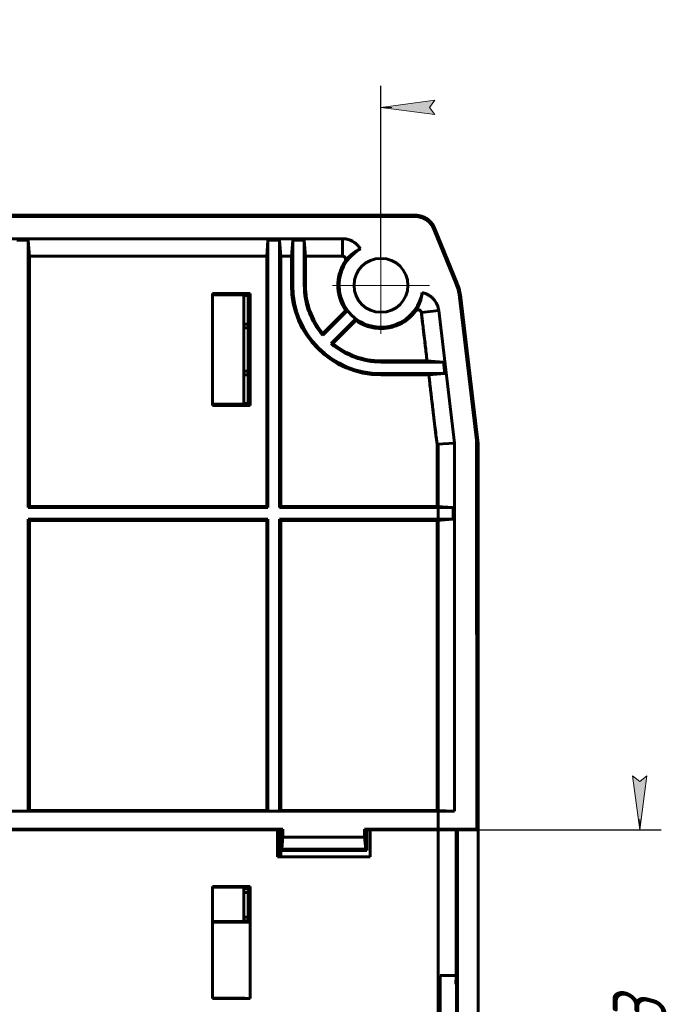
# Model space of a CAD drawing. Header units: millimetres. Extents: x 0 to 594, y 0 to 420.
# Tile 18 of 18: x 465 to 524, y 228 to 320. Entities that reach past the tile are written whole.
import ezdxf

# ---------------------------------------------------------------- set-up
doc = ezdxf.new("R2010")
doc.units = ezdxf.units.MM
for name, pattern in [('K5LT_AXLED', [19.5, 15, -1.5, 1.5, -1.5]), ('K5LT_BASIC', [0]), ('K5LT_THIN', [0])]:
    doc.linetypes.add(name, pattern=pattern)
doc.layers.add('Системный слой', color=7, linetype='Continuous')
doc.styles.add('KDIMTEXTSTYLE', font='GOST_AU.SHX', dxfattribs={"width": 0.96, "oblique": 15, "height": 5})
doc.dimstyles.new('KDIMSTYLE (1.00)', dxfattribs={"dimtxt": 5, "dimasz": 1, "dimexe": 2, "dimexo": 0, "dimgap": 1, "dimtad": 1, "dimtxsty": 'KDIMTEXTSTYLE', "dimsah": 1, "dimcen": 0, "dimdle": 1, "dimadec": 0, "dimazin": 0, "dimtfac": 0.667, "dimtmove": 0, "dimatfit": 3, "dimfxl": 1, "dimtvp": 1, "dimtolj": 1, "dimtzin": 0, "dimarcsym": 0})

# ---------------------------------------------------------------- blocks, each defined once
blk = doc.blocks.new('U0')
at = {"layer": 'Системный слой', "color": 150, "linetype": 'K5LT_BASIC', "lineweight": 60, "true_color": 0x0080ff}
for p, q in [((464.72, 301.657), (465.121, 301.657)), ((465.487, 301.657), (465.491, 301.657))]:
    blk.add_line(p, q, dxfattribs=at)
blk = doc.blocks.new('U3')
at = {"layer": 'Системный слой', "color": 150, "linetype": 'K5LT_BASIC', "lineweight": 60, "true_color": 0x0080ff}
for p, q in [((465.491, 301.657), (465.49, 301.657)), ((465.517, 301.657), (465.496, 301.657)), ((465.7, 301.657), (465.555, 301.657))]:
    blk.add_line(p, q, dxfattribs=at)
blk = doc.blocks.new('U5')
at = {"layer": 'Системный слой', "color": 150, "linetype": 'K5LT_BASIC', "lineweight": 60, "true_color": 0x0080ff}
for p, q in [((485.655, 301.657), (486.039, 301.657)), ((486.235, 301.657), (486.423, 301.657)), ((486.423, 301.657), (486.456, 301.657)), ((486.547, 301.657), (486.583, 301.657))]:
    blk.add_line(p, q, dxfattribs=at)
blk = doc.blocks.new('U7')
at = {"layer": 'Системный слой', "color": 150, "linetype": 'K5LT_BASIC', "lineweight": 60, "true_color": 0x0080ff}
for p, q in [((465.701, 301.657), (465.805, 301.657)), ((465.82, 301.657), (465.892, 301.657))]:
    blk.add_line(p, q, dxfattribs=at)
blk = doc.blocks.new('U11')
at = {"layer": 'Системный слой', "color": 150, "linetype": 'K5LT_BASIC', "lineweight": 60, "true_color": 0x0080ff}
for p, q in [((465.496, 301.657), (465.547, 301.657)), ((465.641, 301.657), (465.681, 301.657))]:
    blk.add_line(p, q, dxfattribs=at)
blk = doc.blocks.new('U12')
at = {"layer": 'Системный слой', "color": 150, "linetype": 'K5LT_BASIC', "lineweight": 60, "true_color": 0x0080ff}
for p, q in [((486.457, 301.657), (486.423, 301.657)), ((486.628, 301.657), (486.55, 301.657))]:
    blk.add_line(p, q, dxfattribs=at)
blk = doc.blocks.new('U14')
at = {"layer": 'Системный слой', "color": 150, "linetype": 'K5LT_BASIC', "lineweight": 60, "true_color": 0x0080ff}
for p, q in [((468.67, 301.657), (468.467, 301.657)), ((469.105, 301.657), (468.995, 301.657))]:
    blk.add_line(p, q, dxfattribs=at)
blk = doc.blocks.new('U15')
at = {"layer": 'Системный слой', "color": 150, "linetype": 'K5LT_BASIC', "lineweight": 60, "true_color": 0x0080ff}
for p, q in [((486.457, 301.657), (486.423, 301.657)), ((486.628, 301.657), (486.625, 301.657))]:
    blk.add_line(p, q, dxfattribs=at)
blk = doc.blocks.new('U17')
at = {"layer": 'Системный слой', "color": 150, "linetype": 'K5LT_BASIC', "lineweight": 60, "true_color": 0x0080ff}
for p, q in [((474.212, 301.657), (474.006, 301.657)), ((474.226, 301.657), (474.226, 301.657))]:
    blk.add_line(p, q, dxfattribs=at)
blk = doc.blocks.new('U19')
at = {"layer": 'Системный слой', "color": 150, "linetype": 'K5LT_BASIC', "lineweight": 60, "true_color": 0x0080ff}
for p, q in [((485.655, 301.657), (486.292, 301.657)), ((486.312, 301.657), (486.423, 301.657)), ((486.423, 301.657), (486.456, 301.657))]:
    blk.add_line(p, q, dxfattribs=at)
blk = doc.blocks.new('U29')
at = {"layer": 'Системный слой', "color": 150, "linetype": 'K5LT_BASIC', "lineweight": 60, "true_color": 0x0080ff}
for p, q in [((481.99, 301.657), (481.785, 301.657)), ((482.005, 301.657), (482.005, 301.657))]:
    blk.add_line(p, q, dxfattribs=at)
blk = doc.blocks.new('U30')
at = {"layer": 'Системный слой', "color": 150, "linetype": 'K5LT_BASIC', "lineweight": 60, "true_color": 0x0080ff}
for p, q in [((485.655, 301.657), (486.292, 301.657)), ((486.312, 301.657), (486.423, 301.657)), ((486.423, 301.657), (486.456, 301.657))]:
    blk.add_line(p, q, dxfattribs=at)
blk = doc.blocks.new('U32')
at = {"layer": 'Системный слой', "color": 150, "linetype": 'K5LT_BASIC', "lineweight": 60, "true_color": 0x0080ff}
for p, q in [((486.457, 301.657), (486.423, 301.657)), ((486.628, 301.657), (486.55, 301.657))]:
    blk.add_line(p, q, dxfattribs=at)
blk = doc.blocks.new('U33')
at = {"layer": 'Системный слой', "color": 150, "linetype": 'K5LT_BASIC', "lineweight": 60, "true_color": 0x0080ff}
for p, q in [((465.641, 301.657), (465.701, 301.657)), ((465.734, 301.657), (465.805, 301.657))]:
    blk.add_line(p, q, dxfattribs=at)
blk = doc.blocks.new('U35')
at = {"layer": 'Системный слой', "color": 150, "linetype": 'K5LT_BASIC', "lineweight": 60, "true_color": 0x0080ff}
for p, q in [((465.701, 301.657), (465.892, 301.657)), ((466.026, 301.657), (466.085, 301.657))]:
    blk.add_line(p, q, dxfattribs=at)
blk = doc.blocks.new('U36')
at = {"layer": 'Системный слой', "color": 150, "linetype": 'K5LT_BASIC', "lineweight": 60, "true_color": 0x0080ff}
for p, q in [((486.549, 301.657), (486.456, 301.657)), ((486.634, 301.657), (486.583, 301.657))]:
    blk.add_line(p, q, dxfattribs=at)
blk = doc.blocks.new('U37')
at = {"layer": 'Системный слой', "color": 150, "linetype": 'K5LT_BASIC', "lineweight": 60, "true_color": 0x0080ff}
for p, q in [((465.496, 301.657), (465.491, 301.657)), ((465.701, 301.657), (465.517, 301.657)), ((466.026, 301.657), (465.892, 301.657))]:
    blk.add_line(p, q, dxfattribs=at)
blk = doc.blocks.new('U42')
at = {"layer": 'Системный слой', "color": 150, "linetype": 'K5LT_BASIC', "lineweight": 60, "true_color": 0x0080ff}
for p, q in [((468.439, 301.657), (468.467, 301.657)), ((468.747, 301.657), (469.029, 301.657))]:
    blk.add_line(p, q, dxfattribs=at)
blk = doc.blocks.new('U43')
at = {"layer": 'Системный слой', "color": 150, "linetype": 'K5LT_BASIC', "lineweight": 60, "true_color": 0x0080ff}
for p, q in [((486.456, 301.657), (486.547, 301.657)), ((486.628, 301.657), (486.632, 301.657))]:
    blk.add_line(p, q, dxfattribs=at)
blk = doc.blocks.new('U44')
at = {"layer": 'Системный слой', "color": 150, "linetype": 'K5LT_BASIC', "lineweight": 60, "true_color": 0x0080ff}
for p, q in [((486.457, 301.657), (486.423, 301.657)), ((486.613, 301.657), (486.577, 301.657)), ((486.628, 301.657), (486.625, 301.657))]:
    blk.add_line(p, q, dxfattribs=at)
blk = doc.blocks.new('U48')
at = {"layer": 'Системный слой', "color": 150, "linetype": 'K5LT_BASIC', "lineweight": 60, "true_color": 0x0080ff}
for p, q in [((465.511, 301.657), (465.547, 301.657)), ((465.701, 301.657), (465.805, 301.657))]:
    blk.add_line(p, q, dxfattribs=at)
blk = doc.blocks.new('U61')
at = {"layer": 'Системный слой', "color": 150, "linetype": 'K5LT_BASIC', "lineweight": 60, "true_color": 0x0080ff}
for p, q in [((485.362, 284.152), (485.362, 294.262)), ((485.362, 236.152), (485.362, 239.356))]:
    blk.add_line(p, q, dxfattribs=at)
blk = doc.blocks.new('U63')
at = {"layer": 'Системный слой', "color": 150, "linetype": 'K5LT_BASIC', "lineweight": 60, "true_color": 0x0080ff}
for p, q in [((485.362, 284.152), (485.362, 294.262)), ((485.362, 236.152), (485.362, 239.356))]:
    blk.add_line(p, q, dxfattribs=at)
blk = doc.blocks.new('KDIMARROW_01')
at = {"layer": 'Системный слой'}
blk.add_hatch(color=0, dxfattribs=at).paths.add_polyline_path([(0, 0), (-5, 0.658), (-4.5, 0), (-5, -0.658)])
at = {"layer": 'Системный слой', "color": 0, "linetype": 'K5LT_THIN', "lineweight": 18}
for p, q in [((-4.5, 0), (-5, 0.658)), ((-5, 0.658), (0, 0)), ((0, 0), (-5, -0.658)), ((-5, -0.658), (-4.5, 0)), ((0, 0), (-1, 0))]:
    blk.add_line(p, q, dxfattribs=at)
blk = doc.blocks.new('U70')
at = {"layer": 'Системный слой', "color": 30, "linetype": 'K5LT_AXLED', "lineweight": 18, "true_color": 0xff8000}
for q in [(498.087, 299.657), (493.587, 295.157), (502.587, 295.157), (498.087, 290.657)]:
    blk.add_line((498.087, 295.157), q, dxfattribs=at)

msp = doc.modelspace()

# ---------------------------------------------------------------- linework, layer by layer
at = {"layer": 'Системный слой', "color": 150, "linetype": 'K5LT_BASIC', "lineweight": 60, "true_color": 0x0080ff}
for p, q in [((414.933, 301.657), (501.241, 301.657)), ((414.933, 301.657), (501.241, 301.657)), ((501.241, 301.545), (414.933, 301.545)), ((501.241, 301.545), (414.933, 301.545)), ((465.487, 301.657), (465.491, 301.657)), ((465.489, 301.657), (465.517, 301.657)), ((465.489, 301.657), (465.517, 301.657)), ((465.491, 301.657), (465.49, 301.657)), ((465.491, 301.657), (465.49, 301.657)), ((465.491, 301.657), (465.49, 301.657)), ((465.491, 301.657), (465.49, 301.657)), ((465.491, 301.657), (465.49, 301.657)), ((465.491, 301.657), (465.49, 301.657)), ((465.491, 301.657), (465.49, 301.657)), ((465.517, 301.657), (465.49, 301.657)), ((465.491, 301.657), (465.49, 301.657)), ((465.491, 301.657), (465.49, 301.657)), ((465.491, 301.657), (465.49, 301.657)), ((465.491, 301.657), (465.49, 301.657)), ((465.491, 301.657), (465.49, 301.657)), ((465.491, 301.657), (465.49, 301.657)), ((465.491, 301.657), (465.49, 301.657)), ((465.493, 301.657), (465.491, 301.657)), ((465.493, 301.657), (465.517, 301.657)), ((465.496, 301.657), (465.517, 301.657)), ((465.496, 301.657), (465.517, 301.657)), ((465.517, 301.657), (465.532, 301.657)), ((466.085, 301.657), (465.517, 301.657)), ((465.517, 301.657), (465.532, 301.657)), ((465.701, 301.657), (465.805, 301.657)), ((465.701, 301.657), (466.085, 301.657)), ((465.701, 301.657), (466.085, 301.657)), ((465.701, 301.657), (465.977, 301.657)), ((465.701, 301.657), (466.135, 301.657)), ((465.701, 301.657), (466.085, 301.657)), ((465.701, 301.657), (466.009, 301.657)), ((465.877, 301.657), (465.892, 301.657)), ((468.439, 301.657), (468.467, 301.657)), ((468.67, 301.657), (468.467, 301.657)), ((469.034, 301.657), (468.747, 301.657)), ((469.034, 301.657), (468.747, 301.657)), ((468.747, 301.657), (469.029, 301.657)), ((469.111, 301.657), (468.995, 301.657)), ((469.181, 301.657), (469.054, 301.657)), ((469.171, 301.657), (469.054, 301.657)), ((474.221, 301.657), (474.006, 301.657)), ((474.212, 301.657), (474.226, 301.657)), ((474.212, 301.657), (474.221, 301.657)), ((474.226, 301.657), (474.222, 301.657)), ((474.226, 301.657), (474.226, 301.657)), ((474.227, 301.657), (474.226, 301.657)), ((474.226, 301.657), (474.226, 301.657)), ((474.24, 301.657), (474.641, 301.657)), ((476.96, 301.657), (476.576, 301.657)), ((476.832, 301.657), (476.576, 301.657)), ((476.96, 301.657), (476.576, 301.657)), ((476.832, 301.657), (476.576, 301.657)), ((481.999, 301.657), (481.785, 301.657)), ((481.99, 301.657), (482.005, 301.657)), ((481.99, 301.657), (481.999, 301.657)), ((482.005, 301.657), (482.001, 301.657)), ((482.005, 301.657), (482.005, 301.657)), ((482.005, 301.657), (482.005, 301.657)), ((482.005, 301.657), (482.005, 301.657)), ((485.655, 301.657), (486.141, 301.657)), ((485.655, 301.657), (486.141, 301.657)), ((485.655, 301.657), (486.456, 301.657)), ((486.325, 301.657), (486.039, 301.657)), ((486.345, 301.657), (486.039, 301.657)), ((486.154, 301.657), (486.456, 301.657)), ((486.457, 301.657), (486.41, 301.657)), ((486.457, 301.657), (486.41, 301.657)), ((486.457, 301.657), (486.423, 301.657)), ((486.637, 301.657), (486.423, 301.657)), ((486.457, 301.657), (486.423, 301.657)), ((486.457, 301.657), (486.423, 301.657)), ((486.423, 301.657), (486.456, 301.657)), ((486.457, 301.657), (486.423, 301.657)), ((486.549, 301.657), (486.456, 301.657)), ((486.456, 301.657), (486.547, 301.657)), ((486.547, 301.657), (486.583, 301.657)), ((486.618, 301.657), (486.55, 301.657)), ((486.634, 301.657), (486.583, 301.657)), ((486.637, 301.657), (486.628, 301.657)), ((486.633, 301.657), (486.628, 301.657)), ((505.057, 295.288), (502.99, 300.369)), ((505.057, 295.288), (502.99, 300.369)), ((505.161, 295.33), (503.094, 300.411)), ((505.161, 295.33), (503.094, 300.411)), ((421.654, 299.479), (494.52, 299.479)), ((421.654, 299.479), (494.52, 299.479)), ((465.375, 299.34), (464.299, 299.34)), ((465.375, 299.34), (464.299, 299.34)), ((465.375, 299.34), (465.487, 297.857)), ((465.375, 274.545), (465.375, 299.34)), ((465.375, 299.34), (465.487, 297.857)), ((465.375, 274.545), (465.375, 299.34)), ((487.487, 297.857), (487.599, 299.34)), ((487.487, 297.857), (487.599, 299.34)), ((487.599, 299.34), (487.599, 274.545)), ((488.675, 299.34), (487.599, 299.34)), ((487.599, 299.34), (487.599, 274.545)), ((488.675, 299.34), (487.599, 299.34)), ((488.675, 299.34), (488.787, 297.857)), ((488.675, 274.545), (488.675, 299.34)), ((488.675, 299.34), (488.787, 297.857)), ((488.675, 274.545), (488.675, 299.34)), ((489.787, 297.857), (489.899, 299.34)), ((489.787, 297.857), (489.899, 299.34)), ((490.975, 299.34), (489.899, 299.34)), ((489.899, 299.34), (489.899, 295.157)), ((490.975, 299.34), (489.899, 299.34)), ((489.899, 299.34), (489.899, 295.157)), ((490.975, 299.34), (491.087, 297.857)), ((490.975, 295.157), (490.975, 299.34)), ((490.975, 299.34), (491.087, 297.857)), ((490.975, 295.157), (490.975, 299.34)), ((494.519, 297.857), (494.52, 299.479)), ((494.519, 297.857), (494.52, 299.479)), ((465.487, 274.657), (465.487, 297.857)), ((465.487, 274.657), (465.487, 297.857)), ((487.487, 274.657), (487.487, 297.857)), ((487.487, 274.657), (487.487, 297.857)), ((488.787, 274.657), (488.787, 297.857)), ((488.787, 274.657), (488.787, 297.857)), ((489.787, 297.857), (489.787, 295.157)), ((489.787, 297.857), (489.787, 295.157)), ((491.087, 297.857), (491.087, 295.157)), ((491.087, 297.857), (491.087, 295.157)), ((482.462, 294.393), (482.462, 284.021)), ((482.462, 294.393), (485.948, 294.393)), ((482.462, 294.393), (482.462, 284.021)), ((482.462, 294.393), (485.948, 294.393)), ((485.462, 294.356), (482.462, 294.356)), ((485.462, 294.356), (482.462, 294.356)), ((482.462, 294.309), (485.864, 294.309)), ((482.462, 294.309), (485.864, 294.309)), ((485.462, 294.262), (482.462, 294.262)), ((485.462, 294.262), (482.462, 294.262)), ((485.362, 284.152), (485.362, 294.262)), ((485.362, 284.152), (485.362, 294.262)), ((485.362, 294.207), (485.499, 294.207)), ((485.362, 294.207), (485.561, 294.207)), ((485.362, 294.207), (485.499, 294.207)), ((485.362, 294.207), (485.561, 294.207)), ((485.462, 294.356), (485.561, 294.207)), ((485.462, 294.356), (485.561, 294.207)), ((485.462, 294.262), (485.499, 294.207)), ((485.462, 294.262), (485.499, 294.207)), ((485.762, 294.207), (485.499, 294.207)), ((485.762, 294.207), (485.499, 294.207)), ((485.762, 294.207), (485.561, 294.207)), ((485.762, 294.207), (485.561, 294.207)), ((485.948, 294.393), (485.762, 294.207)), ((485.948, 294.393), (485.762, 294.207)), ((485.864, 294.309), (485.762, 294.207)), ((485.864, 294.309), (485.762, 294.207)), ((485.762, 291.553), (485.762, 294.207)), ((485.762, 291.553), (485.762, 294.207)), ((485.762, 291.553), (485.762, 294.207)), ((485.762, 291.553), (485.762, 294.207)), ((485.864, 284.105), (485.864, 294.309)), ((485.864, 284.105), (485.864, 294.309)), ((485.948, 284.021), (485.948, 294.393)), ((485.948, 284.021), (485.948, 294.393)), ((507.073, 280.776), (505.494, 294.037)), ((507.073, 280.776), (505.494, 294.037)), ((506.961, 280.769), (505.383, 294.024)), ((506.961, 280.769), (505.383, 294.024)), ((494.983, 292.815), (492.692, 290.523)), ((494.983, 292.815), (492.692, 290.523)), ((494.837, 292.826), (492.699, 290.688)), ((494.837, 292.826), (492.699, 290.688)), ((501.835, 292.627), (503.446, 292.819)), ((501.835, 292.627), (503.446, 292.819)), ((503.446, 292.819), (504.909, 280.527)), ((503.446, 292.819), (504.909, 280.527)), ((485.762, 291.553), (485.362, 291.553)), ((485.762, 291.553), (485.362, 291.553)), ((485.762, 291.553), (485.362, 291.553)), ((485.762, 291.553), (485.362, 291.553)), ((485.762, 291.553), (485.767, 291.207)), ((485.762, 291.553), (485.767, 291.207)), ((485.762, 291.553), (485.767, 291.207)), ((485.762, 291.553), (485.767, 291.207)), ((493.453, 289.762), (495.745, 292.054)), ((493.453, 289.762), (495.745, 292.054)), ((493.618, 289.769), (495.756, 291.907)), ((493.618, 289.769), (495.756, 291.907)), ((485.767, 291.207), (485.362, 291.207)), ((485.767, 291.207), (485.362, 291.207)), ((485.767, 291.207), (485.362, 291.207)), ((485.767, 291.207), (485.362, 291.207)), ((485.767, 287.207), (485.767, 291.207)), ((485.767, 287.207), (485.767, 291.207)), ((485.767, 287.207), (485.767, 291.207)), ((485.767, 287.207), (485.767, 291.207)), ((502.367, 288.157), (498.087, 288.157)), ((502.367, 288.157), (498.087, 288.157)), ((503.874, 288.045), (498.087, 288.045)), ((503.874, 288.045), (498.087, 288.045)), ((502.367, 288.157), (503.874, 288.045)), ((502.367, 288.157), (503.874, 288.045)), ((504.002, 286.969), (503.874, 288.045)), ((504.002, 286.969), (503.874, 288.045)), ((485.362, 287.207), (485.767, 287.207)), ((485.362, 287.207), (485.767, 287.207)), ((485.362, 287.207), (485.767, 287.207)), ((485.362, 287.207), (485.767, 287.207)), ((485.362, 286.861), (485.762, 286.861)), ((485.362, 286.861), (485.762, 286.861)), ((485.362, 286.861), (485.762, 286.861)), ((485.362, 286.861), (485.762, 286.861)), ((485.767, 287.207), (485.762, 286.861)), ((485.767, 287.207), (485.762, 286.861)), ((485.767, 287.207), (485.762, 286.861)), ((485.767, 287.207), (485.762, 286.861)), ((485.762, 284.207), (485.762, 286.861)), ((485.762, 284.207), (485.762, 286.861)), ((485.762, 284.207), (485.762, 286.861)), ((485.762, 284.207), (485.762, 286.861)), ((498.087, 286.969), (504.002, 286.969)), ((498.087, 286.969), (504.002, 286.969)), ((498.087, 286.857), (502.522, 286.857)), ((498.087, 286.857), (502.522, 286.857)), ((504.002, 286.969), (502.522, 286.857)), ((504.002, 286.969), (502.522, 286.857)), ((482.462, 284.152), (485.462, 284.152)), ((482.462, 284.152), (485.462, 284.152)), ((485.864, 284.105), (482.462, 284.105)), ((485.864, 284.105), (482.462, 284.105)), ((482.462, 284.058), (485.462, 284.058)), ((482.462, 284.058), (485.462, 284.058)), ((485.948, 284.021), (482.462, 284.021)), ((485.948, 284.021), (482.462, 284.021)), ((485.499, 284.207), (485.362, 284.207)), ((485.561, 284.207), (485.362, 284.207)), ((485.499, 284.207), (485.362, 284.207)), ((485.561, 284.207), (485.362, 284.207)), ((485.462, 284.152), (485.499, 284.207)), ((485.462, 284.058), (485.561, 284.207)), ((485.462, 284.152), (485.499, 284.207)), ((485.462, 284.058), (485.561, 284.207)), ((485.499, 284.207), (485.762, 284.207)), ((485.499, 284.207), (485.762, 284.207)), ((485.561, 284.207), (485.762, 284.207)), ((485.561, 284.207), (485.762, 284.207)), ((485.864, 284.105), (485.762, 284.207)), ((485.948, 284.021), (485.762, 284.207)), ((485.864, 284.105), (485.762, 284.207)), ((485.948, 284.021), (485.762, 284.207)), ((503.287, 280.431), (504.909, 280.527)), ((503.287, 280.431), (504.909, 280.527)), ((503.395, 280.437), (503.395, 152.246)), ((503.395, 280.437), (503.395, 152.246)), ((504.909, 280.527), (504.909, 246.386)), ((504.909, 280.527), (504.909, 246.386)), ((506.961, 280.769), (507.073, 280.776)), ((506.961, 280.769), (507.073, 280.776)), ((506.965, 244.719), (506.961, 280.769)), ((506.965, 244.719), (506.961, 280.769)), ((507.077, 244.663), (507.073, 280.776)), ((507.077, 244.663), (507.073, 280.776)), ((507.087, 280.538), (507.087, 275.907)), ((507.087, 280.538), (507.087, 275.907)), ((507.087, 275.907), (507.087, 275.607)), ((507.087, 275.907), (507.087, 275.607)), ((507.073, 275.607), (507.087, 275.607)), ((507.073, 275.607), (507.087, 275.607)), ((507.087, 275.607), (507.087, 275.307)), ((507.087, 275.607), (507.087, 275.307)), ((507.087, 275.307), (507.087, 275.007)), ((507.087, 275.307), (507.087, 275.007)), ((507.087, 275.007), (507.087, 274.707)), ((507.087, 275.007), (507.087, 274.707)), ((465.487, 274.657), (465.375, 274.545)), ((465.487, 274.657), (465.375, 274.545)), ((487.599, 274.545), (465.375, 274.545)), ((487.599, 274.545), (465.375, 274.545)), ((465.487, 274.657), (487.487, 274.657)), ((465.487, 274.657), (487.487, 274.657)), ((487.487, 274.657), (487.599, 274.545)), ((487.487, 274.657), (487.599, 274.545)), ((488.787, 274.657), (488.675, 274.545)), ((488.787, 274.657), (488.675, 274.545)), ((504.77, 274.545), (488.675, 274.545)), ((504.77, 274.545), (488.675, 274.545)), ((488.787, 274.657), (503.287, 274.657)), ((488.787, 274.657), (503.287, 274.657)), ((503.287, 274.657), (504.77, 274.545)), ((503.287, 274.657), (504.77, 274.545)), ((504.77, 273.469), (504.77, 274.545)), ((504.77, 273.469), (504.77, 274.545)), ((507.087, 274.707), (507.074, 274.707)), ((507.087, 274.707), (507.074, 274.707)), ((507.087, 274.707), (507.087, 274.407)), ((507.087, 274.707), (507.087, 274.407)), ((507.087, 274.407), (507.087, 258.907)), ((507.087, 274.407), (507.087, 258.907)), ((465.375, 246.392), (465.375, 273.469)), ((465.375, 273.469), (487.599, 273.469)), ((465.487, 273.357), (465.375, 273.469)), ((465.375, 246.392), (465.375, 273.469)), ((465.375, 273.469), (487.599, 273.469)), ((465.487, 273.357), (465.375, 273.469)), ((465.487, 246.447), (465.487, 273.357)), ((465.487, 273.357), (487.487, 273.357)), ((465.487, 246.447), (465.487, 273.357)), ((465.487, 273.357), (487.487, 273.357)), ((487.487, 273.357), (487.599, 273.469)), ((487.487, 273.357), (487.599, 273.469)), ((487.487, 246.447), (487.487, 273.357)), ((487.487, 246.447), (487.487, 273.357)), ((487.599, 273.469), (487.599, 246.392)), ((487.599, 273.469), (487.599, 246.392)), ((504.77, 273.469), (488.675, 273.469)), ((488.675, 246.392), (488.675, 273.469)), ((488.787, 273.357), (488.675, 273.469)), ((504.77, 273.469), (488.675, 273.469)), ((488.675, 246.392), (488.675, 273.469)), ((488.787, 273.357), (488.675, 273.469)), ((488.787, 246.447), (488.787, 273.357)), ((488.787, 273.357), (503.287, 273.357)), ((488.787, 246.447), (488.787, 273.357)), ((488.787, 273.357), (503.287, 273.357)), ((504.77, 273.469), (503.287, 273.357)), ((504.77, 273.469), (503.287, 273.357)), ((507.075, 258.607), (507.087, 258.607)), ((507.075, 258.607), (507.087, 258.607)), ((507.087, 258.907), (507.087, 258.607)), ((507.087, 258.907), (507.087, 258.607)), ((507.087, 258.607), (507.087, 258.307)), ((507.087, 258.607), (507.087, 258.307)), ((507.087, 257.707), (507.075, 257.707)), ((507.087, 257.707), (507.075, 257.707)), ((507.087, 258.307), (507.087, 258.007)), ((507.087, 258.307), (507.087, 258.007)), ((507.087, 258.007), (507.087, 257.707)), ((507.087, 258.007), (507.087, 257.707)), ((507.087, 257.707), (507.087, 257.407)), ((507.087, 257.707), (507.087, 257.407)), ((507.087, 257.407), (507.087, 175.907)), ((507.087, 257.407), (507.087, 175.907)), ((504.909, 246.386), (411.265, 246.386)), ((504.909, 246.386), (411.265, 246.386)), ((465.375, 246.392), (464.299, 246.392)), ((465.375, 246.392), (464.299, 246.392)), ((465.487, 246.447), (465.375, 246.392)), ((465.487, 246.447), (465.375, 246.392)), ((465.487, 246.447), (487.487, 246.447)), ((465.487, 246.447), (487.487, 246.447)), ((487.487, 246.447), (487.599, 246.392)), ((487.487, 246.447), (487.599, 246.392)), ((488.675, 246.392), (487.599, 246.392)), ((488.675, 246.392), (487.599, 246.392)), ((488.787, 246.447), (488.675, 246.392)), ((488.787, 246.447), (488.675, 246.392)), ((488.787, 246.447), (503.287, 246.447)), ((488.787, 246.447), (503.287, 246.447)), ((504.909, 246.386), (503.287, 246.447)), ((504.909, 246.386), (503.287, 246.447)), ((427.187, 244.71), (488.987, 244.717)), ((427.187, 244.71), (488.987, 244.717)), ((488.477, 244.654), (427.697, 244.647)), ((488.477, 244.654), (427.697, 244.647)), ((488.477, 244.654), (488.477, 244.675)), ((488.777, 244.675), (488.477, 244.675)), ((488.477, 244.654), (488.477, 244.675)), ((488.777, 244.675), (488.477, 244.675)), ((488.477, 244.654), (488.477, 242.156)), ((488.477, 244.654), (488.477, 242.156)), ((488.689, 242.156), (488.689, 244.675)), ((488.689, 242.156), (488.689, 244.675)), ((488.987, 244.717), (488.777, 244.675)), ((488.987, 244.717), (488.777, 244.675)), ((488.777, 244.675), (488.777, 242.758)), ((488.777, 244.675), (488.777, 242.758)), ((488.88, 242.861), (488.987, 243.966)), ((488.88, 242.861), (488.987, 243.966)), ((488.987, 244.717), (488.987, 243.966)), ((488.987, 244.717), (488.987, 243.966)), ((488.987, 243.966), (496.567, 243.967)), ((488.987, 243.966), (496.567, 243.967)), ((496.567, 244.718), (506.965, 244.719)), ((496.567, 244.718), (506.965, 244.719)), ((496.567, 243.967), (496.567, 244.718)), ((496.567, 244.718), (496.777, 244.676)), ((496.567, 243.967), (496.567, 244.718)), ((496.567, 244.718), (496.777, 244.676)), ((496.567, 243.967), (496.674, 242.861)), ((496.567, 243.967), (496.674, 242.861)), ((497.077, 244.676), (496.777, 244.676)), ((496.777, 242.758), (496.777, 244.676)), ((497.077, 244.676), (496.777, 244.676)), ((496.777, 242.758), (496.777, 244.676)), ((497.077, 244.655), (497.077, 244.676)), ((497.077, 244.655), (497.077, 244.676)), ((505.077, 244.656), (497.077, 244.655)), ((505.077, 244.656), (497.077, 244.655)), ((497.077, 244.655), (497.077, 242.157)), ((497.077, 244.655), (497.077, 242.157)), ((505.087, 244.663), (505.077, 244.656)), ((505.087, 244.663), (505.077, 244.656)), ((505.077, 231.162), (505.077, 244.656)), ((505.077, 231.162), (505.077, 244.656)), ((505.087, 207.352), (505.087, 244.663)), ((505.087, 244.663), (507.077, 244.663)), ((505.087, 207.352), (505.087, 244.663)), ((505.087, 244.663), (507.077, 244.663)), ((505.187, 244.663), (505.187, 207.352)), ((505.187, 244.663), (505.187, 207.352)), ((507.077, 244.663), (506.965, 244.719)), ((507.077, 244.663), (506.965, 244.719)), ((488.477, 242.156), (497.077, 242.157)), ((488.477, 242.156), (497.077, 242.157)), ((488.777, 242.758), (488.88, 242.861)), ((488.777, 242.758), (488.88, 242.861)), ((496.777, 242.758), (488.777, 242.758)), ((496.777, 242.758), (488.777, 242.758)), ((488.787, 242.156), (488.787, 242.758)), ((488.787, 242.156), (488.787, 242.758)), ((488.88, 242.861), (496.674, 242.861)), ((488.88, 242.861), (496.674, 242.861)), ((496.777, 242.758), (496.674, 242.861)), ((496.777, 242.758), (496.674, 242.861)), ((482.462, 239.39), (482.462, 229.024)), ((485.945, 239.39), (482.462, 239.39)), ((482.462, 239.39), (482.462, 229.024)), ((485.945, 239.39), (482.462, 239.39)), ((485.462, 239.356), (482.462, 239.356)), ((485.462, 239.356), (482.462, 239.356)), ((485.362, 236.152), (485.362, 239.356)), ((485.362, 236.152), (485.362, 239.356)), ((485.462, 239.356), (485.561, 239.207)), ((485.462, 239.356), (485.561, 239.207)), ((485.945, 239.39), (485.762, 239.207)), ((485.945, 239.39), (485.762, 239.207)), ((485.945, 229.024), (485.945, 239.39)), ((485.945, 229.024), (485.945, 239.39)), ((485.362, 239.207), (485.767, 239.207)), ((485.362, 239.207), (485.767, 239.207)), ((485.362, 238.861), (485.762, 238.861)), ((485.362, 238.861), (485.762, 238.861)), ((485.767, 239.207), (485.762, 238.861)), ((485.762, 236.553), (485.762, 239.207)), ((485.767, 239.207), (485.762, 238.861)), ((485.762, 236.553), (485.762, 239.207)), ((485.762, 236.207), (485.762, 238.861)), ((485.762, 236.207), (485.762, 238.861)), ((485.762, 236.553), (485.362, 236.553)), ((485.762, 236.553), (485.362, 236.553)), ((485.762, 236.553), (485.767, 236.207)), ((485.762, 236.553), (485.767, 236.207)), ((482.462, 236.152), (485.462, 236.152)), ((482.462, 236.152), (485.462, 236.152)), ((485.864, 236.105), (482.462, 236.105)), ((485.864, 236.105), (482.462, 236.105)), ((485.767, 236.207), (485.362, 236.207)), ((485.767, 236.207), (485.362, 236.207)), ((485.462, 236.152), (485.499, 236.207)), ((485.462, 236.152), (485.499, 236.207)), ((485.864, 236.105), (485.762, 236.207)), ((485.864, 236.105), (485.762, 236.207)), ((505.077, 231.162), (503.576, 231.162)), ((503.578, 220.853), (503.576, 231.162)), ((505.077, 231.162), (503.576, 231.162)), ((503.578, 220.853), (503.576, 231.162)), ((505.077, 231.162), (505.039, 230.34)), ((505.077, 231.162), (505.039, 230.34)), ((482.462, 229.058), (485.462, 229.058)), ((482.462, 229.058), (485.462, 229.058)), ((482.462, 229.024), (485.945, 229.024)), ((482.462, 229.024), (485.945, 229.024))]:
    msp.add_line(p, q, dxfattribs=at)
msp.add_circle((498.087, 295.157), 2.5, dxfattribs=at)
msp.add_circle((498.087, 295.157), 2.5, dxfattribs=at)
for radius, start, end in [(3.878, 119.49813, 349.96494), (3.878, 119.49813, 349.96494), (8.3, 180, 270), (8.3, 180, 270), (8.188, 180, 270), (8.188, 180, 270), (7.112, 180, 220.65941), (7.112, 180, 220.65941), (7, 180, 219.672), (7, 180, 219.672), (3.888, 217.04295, 232.95705), (3.888, 217.04295, 232.95705), (7.112, 229.34059, 270), (7.112, 229.34059, 270), (7, 230.328, 270), (7, 230.328, 270)]:
    msp.add_arc((498.087, 295.157), radius, start, end, dxfattribs=at)
for points, knots in [([(486.637, 301.657), (486.637, 301.657), (486.637, 301.657), (486.636, 301.657), (486.637, 301.657), (486.636, 301.657), (486.636, 301.657), (486.636, 301.657), (486.635, 301.657), (486.635, 301.657), (486.635, 301.657), (486.635, 301.657), (486.635, 301.657), (486.634, 301.657), (486.634, 301.657), (486.634, 301.657), (486.634, 301.657), (486.634, 301.657), (486.634, 301.657), (486.633, 301.657), (486.633, 301.657), (486.632, 301.657), (486.632, 301.657), (486.631, 301.657), (486.631, 301.657), (486.63, 301.657), (486.629, 301.657), (486.628, 301.657), (486.628, 301.657), (486.628, 301.657), (486.628, 301.657), (486.624, 301.657), (486.621, 301.657), (486.611, 301.657), (486.603, 301.657), (486.586, 301.657), (486.575, 301.657), (486.552, 301.657), (486.54, 301.657), (486.512, 301.657), (486.496, 301.657), (486.462, 301.657), (486.443, 301.657), (486.423, 301.657)], [0.633561, 0.633561, 0.633561, 0.633561, 0.634158, 0.634158, 0.845544, 0.845544, 1.052097, 1.052097, 1.258651, 1.258651, 1.465205, 1.465205, 1.527825, 1.527825, 1.653064, 1.653064, 1.699791, 1.699791, 1.821635, 1.821635, 1.996771, 1.996771, 2.240685, 2.240685, 2.524838, 2.524838, 2.928497, 2.928497, 2.958715, 2.958715, 3.078784, 3.078784, 4.475616, 4.475616, 6.503386, 6.503386, 8.582388, 8.582388, 10.660526, 10.660526, 12.738542, 12.738542, 15, 15, 15, 15]), ([(503.094, 300.411), (503.061, 300.486), (503.028, 300.56), (502.953, 300.699), (502.912, 300.764), (502.823, 300.889), (502.774, 300.948), (502.67, 301.063), (502.612, 301.118), (502.487, 301.225), (502.419, 301.276), (502.266, 301.378), (502.18, 301.428), (502.012, 301.507), (501.932, 301.539), (501.773, 301.59), (501.695, 301.61), (501.536, 301.638), (501.457, 301.648), (501.33, 301.656), (501.286, 301.656), (501.241, 301.657)], [0, 0, 0, 0, 0.092987, 0.092987, 0.187512, 0.187512, 0.285788, 0.285788, 0.390878, 0.390878, 0.505, 0.505, 0.638577, 0.638577, 0.751419, 0.751419, 0.853542, 0.853542, 0.949892, 0.949892, 1, 1, 1, 1]), ([(502.99, 300.369), (502.958, 300.442), (502.926, 300.515), (502.85, 300.651), (502.807, 300.716), (502.715, 300.841), (502.664, 300.902), (502.555, 301.016), (502.495, 301.071), (502.37, 301.173), (502.303, 301.221), (502.164, 301.307), (502.091, 301.346), (501.944, 301.412), (501.869, 301.44), (501.717, 301.487), (501.639, 301.506), (501.482, 301.532), (501.403, 301.54), (501.296, 301.545), (501.269, 301.545), (501.241, 301.545)], [0, 0, 0, 0, 0.103323, 0.103323, 0.207177, 0.207177, 0.313596, 0.313596, 0.422556, 0.422556, 0.533507, 0.533507, 0.644539, 0.644539, 0.7525, 0.7525, 0.860503, 0.860503, 0.96501, 0.96501, 1, 1, 1, 1]), ([(496.178, 298.532), (496.134, 298.601), (496.09, 298.67), (495.991, 298.799), (495.937, 298.86), (495.828, 298.969), (495.772, 299.019), (495.649, 299.116), (495.581, 299.163), (495.441, 299.247), (495.367, 299.285), (495.216, 299.351), (495.137, 299.38), (494.979, 299.426), (494.899, 299.443), (494.737, 299.469), (494.655, 299.476), (494.555, 299.479), (494.537, 299.479), (494.52, 299.479)], [0, 0, 0, 0, 0.122788, 0.122788, 0.24436, 0.24436, 0.356114, 0.356114, 0.479639, 0.479639, 0.602639, 0.602639, 0.727577, 0.727577, 0.85013, 0.85013, 0.973352, 0.973352, 1, 1, 1, 1]), ([(496.178, 298.532), (496.132, 298.609), (495.967, 298.851), (495.596, 299.19), (495.062, 299.43), (494.689, 299.479), (494.52, 299.479)], [0, 0, 0, 0, 0.133946, 0.440055, 0.746164, 1, 1, 1, 1]), ([(487.487, 297.857), (485.397, 297.857), (483.308, 297.856), (479.785, 297.856), (478.352, 297.856), (474.567, 297.856), (472.215, 297.856), (468.853, 297.856), (467.843, 297.856), (466.384, 297.856), (465.936, 297.857), (465.487, 297.857)], [0, 0, 0, 0, 0.28495, 0.28495, 0.480361, 0.480361, 0.801075, 0.801075, 0.938816, 0.938816, 1, 1, 1, 1]), ([(489.787, 297.857), (489.692, 297.857), (489.596, 297.856), (489.435, 297.856), (489.369, 297.856), (489.195, 297.856), (489.087, 297.856), (488.931, 297.856), (488.882, 297.856), (488.818, 297.856), (488.803, 297.857), (488.787, 297.857)], [0, 0, 0, 0, 0.285998, 0.285998, 0.483356, 0.483356, 0.80813, 0.80813, 0.952927, 0.952927, 1, 1, 1, 1]), ([(494.519, 297.857), (494.134, 297.857), (493.749, 297.856), (493.062, 297.856), (492.761, 297.856), (492.242, 297.856), (492.025, 297.856), (491.568, 297.856), (491.327, 297.857), (491.087, 297.857)], [0, 0, 0, 0, 0.336667, 0.336667, 0.600159, 0.600159, 0.789803, 0.789803, 1, 1, 1, 1]), ([(494.768, 297.389), (494.777, 297.402), (494.792, 297.429), (494.81, 297.473), (494.821, 297.52), (494.824, 297.571), (494.819, 297.617), (494.809, 297.654), (494.798, 297.681), (494.788, 297.702), (494.777, 297.721), (494.761, 297.744), (494.736, 297.773), (494.7, 297.803), (494.657, 297.828), (494.612, 297.845), (494.567, 297.855), (494.535, 297.857), (494.519, 297.857)], [0, 0, 0, 0, 0.071445, 0.135751, 0.21249, 0.290817, 0.370732, 0.425393, 0.469529, 0.502576, 0.53402, 0.574113, 0.632994, 0.709146, 0.788014, 0.860025, 0.928169, 1, 1, 1, 1]), ([(496.178, 298.532), (496.092, 298.492), (495.945, 298.415), (495.769, 298.31), (495.631, 298.219), (495.514, 298.135), (495.411, 298.056), (495.318, 297.98), (495.242, 297.913), (495.18, 297.856), (495.133, 297.811), (495.095, 297.774), (495.067, 297.745), (495.044, 297.722), (495.023, 297.7), (495.003, 297.678), (494.98, 297.653), (494.956, 297.627), (494.933, 297.601), (494.914, 297.578), (494.897, 297.559), (494.882, 297.54), (494.868, 297.522), (494.853, 297.504), (494.838, 297.484), (494.822, 297.464), (494.805, 297.441), (494.79, 297.421), (494.777, 297.403), (494.77, 297.393), (494.768, 297.389)], [0, 0, 0, 0, 0.082789, 0.1545, 0.215871, 0.274522, 0.338856, 0.398353, 0.461668, 0.512326, 0.56011, 0.596425, 0.627152, 0.652291, 0.674835, 0.698946, 0.727009, 0.758711, 0.788436, 0.813799, 0.834627, 0.854364, 0.873478, 0.892881, 0.912769, 0.934738, 0.95562, 0.977317, 0.99106, 1, 1, 1, 1]), ([(494.837, 292.826), (494.742, 292.967), (494.647, 293.107), (494.487, 293.407), (494.414, 293.563), (494.293, 293.879), (494.242, 294.042), (494.162, 294.369), (494.132, 294.537), (494.094, 294.87), (494.085, 295.04), (494.089, 295.374), (494.102, 295.543), (494.148, 295.873), (494.182, 296.037), (494.268, 296.358), (494.322, 296.517), (494.446, 296.823), (494.519, 296.973), (494.652, 297.209), (494.71, 297.299), (494.768, 297.389)], [0, 0, 0, 0, 0.110146, 0.110146, 0.216434, 0.216434, 0.319906, 0.319906, 0.421493, 0.421493, 0.52205, 0.52205, 0.622388, 0.622388, 0.723303, 0.723303, 0.825597, 0.825597, 0.930109, 0.930109, 1, 1, 1, 1]), ([(505.383, 294.024), (505.352, 294.228), (505.322, 294.431), (505.222, 294.829), (505.16, 295.026), (505.076, 295.242), (505.066, 295.265), (505.057, 295.288)], [0, 0, 0, 0, 0.470803, 0.470803, 0.943137, 0.943137, 1, 1, 1, 1]), ([(505.494, 294.037), (505.462, 294.25), (505.43, 294.462), (505.325, 294.875), (505.26, 295.077), (505.175, 295.294), (505.168, 295.312), (505.161, 295.33)], [0, 0, 0, 0, 0.480548, 0.480548, 0.956891, 0.956891, 1, 1, 1, 1]), ([(501.296, 292.77), (501.304, 292.78), (501.317, 292.799), (501.335, 292.826), (501.353, 292.852), (501.37, 292.879), (501.387, 292.906), (501.402, 292.931), (501.416, 292.955), (501.43, 292.979), (501.444, 293.004), (501.46, 293.031), (501.477, 293.062), (501.495, 293.097), (501.515, 293.136), (501.537, 293.181), (501.562, 293.231), (501.588, 293.289), (501.614, 293.349), (501.64, 293.412), (501.665, 293.475), (501.688, 293.536), (501.709, 293.595), (501.729, 293.654), (501.751, 293.723), (501.777, 293.809), (501.804, 293.91), (501.828, 294.01), (501.848, 294.102), (501.865, 294.19), (501.881, 294.283), (501.894, 294.382), (501.902, 294.449), (501.905, 294.481)], [0, 0, 0, 0, 0.023261, 0.045892, 0.069586, 0.095281, 0.120991, 0.144722, 0.167534, 0.189922, 0.214004, 0.240397, 0.269866, 0.302301, 0.337701, 0.374889, 0.417724, 0.461192, 0.506766, 0.54888, 0.589989, 0.626465, 0.657967, 0.687054, 0.718604, 0.75914, 0.803428, 0.844325, 0.875644, 0.90393, 0.937726, 0.970185, 1, 1, 1, 1]), ([(503.446, 292.819), (503.434, 292.9), (503.421, 292.982), (503.381, 293.141), (503.356, 293.221), (503.295, 293.374), (503.26, 293.449), (503.181, 293.593), (503.136, 293.663), (503.039, 293.796), (502.986, 293.86), (502.873, 293.979), (502.812, 294.035), (502.685, 294.139), (502.617, 294.187), (502.477, 294.274), (502.405, 294.312), (502.256, 294.38), (502.178, 294.409), (502.036, 294.452), (501.971, 294.467), (501.905, 294.481)], [0, 0, 0, 0, 0.101173, 0.101173, 0.203361, 0.203361, 0.304975, 0.304975, 0.406791, 0.406791, 0.509197, 0.509197, 0.610677, 0.610677, 0.713375, 0.713375, 0.814806, 0.814806, 0.917009, 0.917009, 1, 1, 1, 1]), ([(503.446, 292.819), (503.424, 293), (503.322, 293.385), (502.992, 293.904), (502.496, 294.3), (502.103, 294.443), (501.905, 294.481)], [0, 0, 0, 0, 0.224146, 0.48696, 0.749774, 1, 1, 1, 1]), ([(494.837, 292.826), (494.844, 292.825), (494.851, 292.825), (494.866, 292.823), (494.874, 292.823), (494.889, 292.822), (494.896, 292.821), (494.911, 292.82), (494.918, 292.819), (494.933, 292.818), (494.941, 292.818), (494.956, 292.817), (494.963, 292.816), (494.975, 292.815), (494.979, 292.815), (494.983, 292.815)], [0, 0, 0, 0, 0.151703, 0.151703, 0.303568, 0.303568, 0.455596, 0.455596, 0.607787, 0.607787, 0.760142, 0.760142, 0.912662, 0.912662, 1, 1, 1, 1]), ([(501.296, 292.77), (501.191, 292.636), (501.085, 292.503), (500.847, 292.257), (500.72, 292.14), (500.453, 291.928), (500.313, 291.829), (500.023, 291.653), (499.871, 291.573), (499.563, 291.436), (499.403, 291.376), (499.082, 291.279), (498.916, 291.24), (498.586, 291.185), (498.418, 291.167), (498.085, 291.154), (497.916, 291.157), (497.585, 291.185), (497.419, 291.21), (497.096, 291.278), (496.935, 291.324), (496.623, 291.431), (496.47, 291.495), (496.175, 291.639), (496.032, 291.722), (495.849, 291.841), (495.802, 291.874), (495.756, 291.907)], [0, 0, 0, 0, 0.089677, 0.089677, 0.175152, 0.175152, 0.257392, 0.257392, 0.337229, 0.337229, 0.415398, 0.415398, 0.49257, 0.49257, 0.569374, 0.569374, 0.64642, 0.64642, 0.72432, 0.72432, 0.803703, 0.803703, 0.88524, 0.88524, 0.969664, 0.969664, 1, 1, 1, 1]), ([(501.835, 292.627), (501.833, 292.646), (501.826, 292.681), (501.809, 292.728), (501.784, 292.772), (501.75, 292.815), (501.704, 292.854), (501.647, 292.884), (501.584, 292.9), (501.523, 292.901), (501.466, 292.891), (501.415, 292.872), (501.369, 292.845), (501.334, 292.815), (501.311, 292.789), (501.3, 292.775), (501.296, 292.77)], [0, 0, 0, 0, 0.075435, 0.142267, 0.204358, 0.280848, 0.365494, 0.458524, 0.548981, 0.635465, 0.713884, 0.789791, 0.860701, 0.930502, 0.973558, 1, 1, 1, 1]), ([(502.367, 288.157), (502.312, 288.619), (502.256, 289.081), (502.163, 289.863), (502.125, 290.184), (502.034, 290.945), (501.982, 291.385), (501.902, 292.059), (501.872, 292.293), (501.842, 292.561), (501.839, 292.594), (501.835, 292.627)], [0, 0, 0, 0, 0.309973, 0.309973, 0.525395, 0.525395, 0.820597, 0.820597, 0.977861, 0.977861, 1, 1, 1, 1]), ([(495.756, 291.907), (495.755, 291.914), (495.755, 291.921), (495.753, 291.936), (495.753, 291.944), (495.752, 291.959), (495.751, 291.966), (495.75, 291.981), (495.749, 291.988), (495.748, 292.003), (495.748, 292.011), (495.747, 292.026), (495.746, 292.033), (495.745, 292.045), (495.745, 292.049), (495.745, 292.054)], [0, 0, 0, 0, 0.151703, 0.151703, 0.303568, 0.303568, 0.455596, 0.455596, 0.607787, 0.607787, 0.760142, 0.760142, 0.912662, 0.912662, 1, 1, 1, 1]), ([(492.699, 290.688), (492.699, 290.68), (492.698, 290.671), (492.697, 290.654), (492.697, 290.646), (492.696, 290.629), (492.696, 290.621), (492.695, 290.604), (492.695, 290.595), (492.694, 290.578), (492.694, 290.57), (492.693, 290.553), (492.693, 290.545), (492.692, 290.532), (492.692, 290.528), (492.692, 290.523)], [0, 0, 0, 0, 0.153918, 0.153918, 0.307673, 0.307673, 0.461264, 0.461264, 0.614692, 0.614692, 0.767958, 0.767958, 0.921062, 0.921062, 1, 1, 1, 1]), ([(493.618, 289.769), (493.61, 289.769), (493.601, 289.768), (493.584, 289.768), (493.576, 289.767), (493.559, 289.766), (493.551, 289.766), (493.534, 289.765), (493.525, 289.765), (493.508, 289.764), (493.5, 289.764), (493.483, 289.763), (493.475, 289.763), (493.462, 289.762), (493.458, 289.762), (493.453, 289.762)], [0, 0, 0, 0, 0.153918, 0.153918, 0.307673, 0.307673, 0.461264, 0.461264, 0.614692, 0.614692, 0.767958, 0.767958, 0.921062, 0.921062, 1, 1, 1, 1]), ([(503.287, 280.431), (503.22, 280.99), (503.153, 281.549), (503.044, 282.46), (503.003, 282.812), (502.902, 283.654), (502.844, 284.143), (502.736, 285.055), (502.685, 285.478), (502.597, 286.22), (502.559, 286.539), (502.522, 286.857)], [0, 0, 0, 0, 0.260959, 0.260959, 0.425414, 0.425414, 0.653668, 0.653668, 0.85132, 0.85132, 1, 1, 1, 1]), ([(503.287, 280.431), (503.286, 279.929), (503.286, 279.427), (503.286, 278.608), (503.286, 278.292), (503.286, 277.537), (503.286, 277.098), (503.286, 276.264), (503.286, 275.868), (503.286, 275.201), (503.286, 274.929), (503.287, 274.657)], [0, 0, 0, 0, 0.260888, 0.260888, 0.42521, 0.42521, 0.653232, 0.653232, 0.858763, 0.858763, 1, 1, 1, 1]), ([(503.287, 273.357), (503.286, 270.808), (503.286, 268.259), (503.286, 263.971), (503.286, 262.231), (503.286, 257.643), (503.286, 254.794), (503.286, 250.757), (503.286, 249.569), (503.286, 247.737), (503.286, 247.092), (503.287, 246.447)], [0, 0, 0, 0, 0.284153, 0.284153, 0.478088, 0.478088, 0.795725, 0.795725, 0.928117, 0.928117, 1, 1, 1, 1])]:
    msp.add_open_spline(points, degree=3, knots=knots, dxfattribs=at)
for points, weights in [([(503.094, 300.411), (502.778, 301.188), (502.081, 301.657), (501.241, 301.657)], [1, 0.886464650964, 0.886464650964, 1]), ([(494.837, 292.826), (493.83, 294.229), (493.804, 295.956), (494.768, 297.389)], [1, 0.880870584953, 0.880870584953, 1]), ([(505.494, 294.037), (505.48, 294.156), (505.462, 294.274), (505.439, 294.391)], [1, 0.998401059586, 0.997230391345, 0.996487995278]), ([(501.296, 292.77), (499.917, 290.915), (497.634, 290.56), (495.756, 291.907)], [1, 0.808816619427, 0.808816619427, 1]), ([(501.835, 292.627), (501.796, 292.944), (501.487, 293.025), (501.296, 292.77)], [1.45699180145, 0.846501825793, 0.847671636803, 1.46050123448]), ([(507.073, 280.776), (507.082, 280.697), (507.087, 280.617), (507.087, 280.538)], [1, 0.998824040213, 0.998824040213, 1])]:
    msp.add_rational_spline(points, weights, degree=3, dxfattribs=at)
for points in [[(503.094, 300.411), (502.925, 300.826), (502.408, 301.391), (501.69, 301.657), (501.241, 301.657)], [(503.094, 300.411), (502.925, 300.826), (502.408, 301.391), (501.69, 301.657), (501.241, 301.657)], [(502.99, 300.369), (502.917, 300.55), (502.725, 300.871), (502.31, 301.246), (501.807, 301.488), (501.437, 301.545), (501.241, 301.545)], [(487.487, 297.857), (485.043, 297.857), (480.154, 297.856), (472.82, 297.856), (467.931, 297.857), (465.487, 297.857)], [(489.787, 297.857), (489.676, 297.857), (489.454, 297.856), (489.12, 297.856), (488.898, 297.857), (488.787, 297.857)], [(494.519, 297.857), (494.138, 297.857), (493.375, 297.856), (492.231, 297.856), (491.468, 297.857), (491.087, 297.857)], [(494.768, 297.389), (494.786, 297.416), (494.814, 297.474), (494.828, 297.567), (494.812, 297.66), (494.768, 297.742), (494.7, 297.807), (494.614, 297.849), (494.551, 297.858), (494.519, 297.857)], [(494.768, 297.389), (494.789, 297.42), (494.817, 297.486), (494.824, 297.594), (494.792, 297.697), (494.726, 297.785), (494.627, 297.844), (494.557, 297.857), (494.519, 297.857)], [(496.178, 298.532), (496.12, 298.505), (496.011, 298.45), (495.865, 298.368), (495.734, 298.288), (495.617, 298.209), (495.512, 298.134), (495.418, 298.061), (495.334, 297.993), (495.259, 297.928), (495.192, 297.868), (495.133, 297.811), (495.079, 297.758), (495.03, 297.708), (494.984, 297.659), (494.94, 297.609), (494.898, 297.559), (494.856, 297.509), (494.814, 297.454), (494.785, 297.414), (494.768, 297.389)], [(505.383, 294.024), (505.366, 294.169), (505.319, 294.456), (505.21, 294.878), (505.112, 295.153), (505.057, 295.288)], [(505.494, 294.037), (505.441, 294.483), (505.33, 294.914), (505.161, 295.33)], [(505.494, 294.037), (505.441, 294.483), (505.33, 294.914), (505.161, 295.33)], [(501.296, 292.77), (501.314, 292.794), (501.343, 292.836), (501.381, 292.896), (501.416, 292.955), (501.449, 293.011), (501.48, 293.069), (501.512, 293.13), (501.544, 293.195), (501.577, 293.265), (501.611, 293.341), (501.645, 293.422), (501.679, 293.512), (501.715, 293.611), (501.752, 293.723), (501.788, 293.849), (501.824, 293.988), (501.856, 294.141), (501.884, 294.304), (501.899, 294.421), (501.905, 294.481)], [(494.837, 292.826), (494.853, 292.825), (494.885, 292.822), (494.934, 292.818), (494.967, 292.816), (494.983, 292.815)], [(501.835, 292.627), (501.832, 292.658), (501.817, 292.719), (501.769, 292.798), (501.701, 292.859), (501.618, 292.895), (501.528, 292.904), (501.439, 292.886), (501.359, 292.841), (501.315, 292.795), (501.296, 292.77)], [(501.835, 292.627), (501.83, 292.669), (501.805, 292.743), (501.726, 292.835), (501.618, 292.889), (501.498, 292.897), (501.383, 292.857), (501.322, 292.804), (501.296, 292.77)], [(502.367, 288.157), (502.308, 288.654), (502.189, 289.647), (502.011, 291.137), (501.894, 292.13), (501.835, 292.627)], [(495.756, 291.907), (495.754, 291.923), (495.752, 291.956), (495.748, 292.005), (495.746, 292.037), (495.745, 292.054)], [(492.699, 290.688), (492.698, 290.67), (492.696, 290.633), (492.694, 290.578), (492.693, 290.542), (492.692, 290.523)], [(493.618, 289.769), (493.6, 289.768), (493.563, 289.767), (493.508, 289.764), (493.472, 289.763), (493.453, 289.762)], [(503.287, 280.431), (503.202, 281.145), (503.031, 282.573), (502.776, 284.715), (502.607, 286.143), (502.522, 286.857)], [(503.287, 280.431), (503.287, 279.79), (503.286, 278.506), (503.286, 276.582), (503.287, 275.299), (503.287, 274.657)], [(507.073, 280.776), (507.082, 280.697), (507.087, 280.617), (507.087, 280.538)], [(503.287, 273.357), (503.287, 270.367), (503.286, 264.387), (503.286, 255.417), (503.287, 249.437), (503.287, 246.447)]]:
    msp.add_open_spline(points, degree=3, dxfattribs=at)
msp.add_rational_spline([(494.768, 297.389), (494.834, 297.488), (494.835, 297.602), (494.784, 297.698), (494.732, 297.794), (494.638, 297.857), (494.519, 297.857)], [1.00347033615, 0.980576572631, 1.07095520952, 1.27460624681, 1.07141352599, 0.980983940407, 1.00331749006], degree=3, knots=[0.000165, 0.000165, 0.000165, 0.000165, 0.5006456, 0.5006456, 0.5006456, 1, 1, 1, 1], dxfattribs=at)

# ---------------------------------------------------------------- block references
at = {"layer": 'Системный слой'}
for name in ['U0', 'U3', 'U37', 'U11', 'U48', 'U33', 'U7', 'U35', 'U42', 'U14', 'U17', 'U29', 'U5', 'U19', 'U30', 'U12', 'U15', 'U32', 'U44', 'U36', 'U43', 'U70', 'U61', 'U63']:
    msp.add_blockref(name, (0, 0), dxfattribs=at)

# ---------------------------------------------------------------- dimensions: what is measured, and where the dimension line sits
at = {"layer": 'Системный слой', "color": 7}
msp.add_linear_dim(base=(418.087, 311.658), p1=(498.087, 297.657), p2=(418.087, 297.657), location=(458.087, 311.658), text='\\H5.0;\\W0.965;\\Q15;\\H5.0;\\W0.965;\\Q15;\\Q15;Ш1', dimstyle='KDIMSTYLE (1.00)', override={"dimexo": 0, "dimblk1": 'KDIMARROW_01', "dimblk2": 'KDIMARROW_01', "dimse1": 0, "dimse2": 0, "dimclrt": 7, "dimtolj": 1}, dxfattribs=at).render()
msp.add_linear_dim(base=(522.089, 207.361), p1=(505.077, 244.656), p2=(505.077, 207.359), angle=90.00627, location=(522.087, 226.009), text='\\H5.0;\\W0.965;\\Q15;\\H5.0;\\W0.965;\\Q15;\\Q15;В3', dimstyle='KDIMSTYLE (1.00)', override={"dimexo": 0, "dimblk1": 'KDIMARROW_01', "dimblk2": 'KDIMARROW_01', "dimse1": 0, "dimse2": 0, "dimclrt": 7, "dimtolj": 1}, dxfattribs=at).render()

doc.saveas('drawing.dxf')
